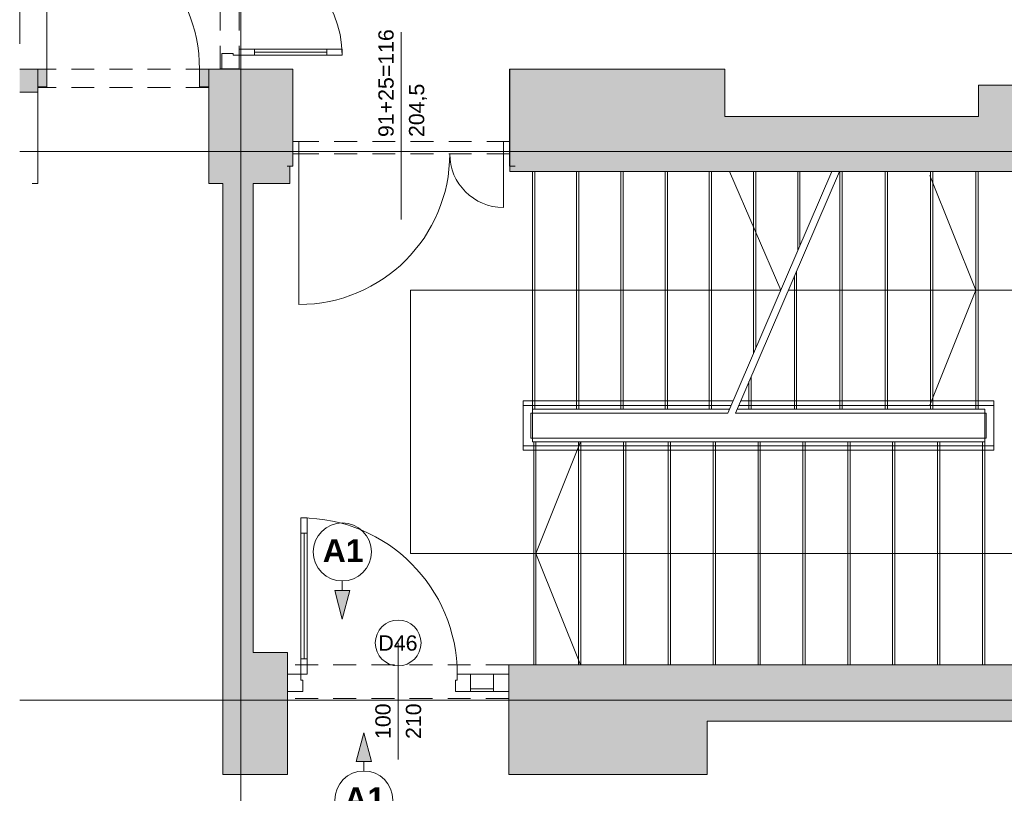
# Paper-space layout 'A-47 WYKOŃCZENIA ŚCIAN - PIĘTRO 2' of a CAD drawing. Header units: millimetres. Extents: x 0 to 500, y 0 to 350.
# Tile 14 of 17: x 327 to 391, y 123 to 173. Entities that reach past the tile are written whole.
import ezdxf
from ezdxf.xclip import XClip

# ---------------------------------------------------------------- set-up
doc = ezdxf.new("R2010")
doc.units = ezdxf.units.MM
doc.header["$MEASUREMENT"] = 0
doc.header["$XCLIPFRAME"] = 0
for name, pattern in [('DASHDOTX2', [1000, 500, -250, 0, -250]), ('GESTRICHELT2', [93.75, 62.5, -31.25]), ('Przer. długie kreski', [2.5, 1.5, -1]), ('PRZERYWANA_DU_A', [550, 350.0000000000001, -199.9999999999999])]:
    doc.linetypes.add(name, pattern=pattern)
for name, color, linetype, lineweight in [('0_Nr_pióra__2', 8, 'Continuous', 13), ('A__OKŁADZINY ŚCIAN_Nr_pióra__1', 7, 'Continuous', 20), ('A_ściany proj_Nr_pióra__1', 7, 'Continuous', 20), ('A_ściany_Nr_pióra__1', 7, 'Continuous', 20), ('Drzwi Archicad_Nr_pióra__1', 7, 'Continuous', 20), ('Drzwi Archicad_Nr_pióra__3', 252, 'Continuous', 13), ('Znaczniki drzwi Archicada_Nr_pióra__3', 252, 'Continuous', 13)]:
    doc.layers.add(name, color=color, linetype=linetype, lineweight=lineweight)
for name, color, linetype, lineweight, true_color in [('A__balustrada_Nr_pióra__161', 7, 'Continuous', 5, 0x949494), ('A_osie_Nr_pióra__16', 7, 'Continuous', 5, 0x0f0f0f), ('A_pochwyt_Nr_pióra__161', 7, 'Continuous', 5, 0x949494), ('A_schody_Nr_pióra__10', 7, 'Continuous', 13, 0x4b4b4b), ('A_schody_Nr_pióra__4', 7, 'Continuous', 18, 0x4b4b4b), ('A_ściany proj_Nr_pióra__21', 7, 'Continuous', 5, 0xb0b0b0), ('A_ściany_Nr_pióra__10', 7, 'Continuous', 13, 0x4b4b4b)]:
    doc.layers.add(name, color=color, linetype=linetype, lineweight=lineweight, true_color=true_color)
for name, color, linetype in [('A__OKŁADZINY ŚCIAN', 7, 'Continuous'), ('A_podrys', 7, 'Continuous'), ('A_ściany', 7, 'Continuous'), ('A_ściany proj', 7, 'Continuous'), ('Drzwi Archicad', 7, 'Continuous')]:
    doc.layers.add(name, color=color, linetype=linetype)
doc.styles.add('STYL_AUTOMATYCZNY_1', font='arial.ttf')
doc.styles.add('STYL_AUTOMATYCZNY_3', font='arial.ttf')
doc.styles.add('STYL_AUTOMATYCZNY_4', font='arial.ttf')
pattern_1 = [(0, (-1698.03436268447, -280.3356015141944), (0, 1), [0, -1])]

# ---------------------------------------------------------------- blocks, each defined once
blk = doc.blocks.new('Rysunek_2_2', base_point=(-1698.03436268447, -280.3356015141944))
at = {"layer": 'A__OKŁADZINY ŚCIAN', "linetype": 'Continuous', "lineweight": 0, "true_color": 0x000000}
for points in [[(347.9098145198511, 134.0666746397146), (348.4098145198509, 135.9326996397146), (347.409814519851, 135.9326996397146)], [(349.3193413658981, 126.6008407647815), (348.8193413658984, 124.7348157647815), (349.8193413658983, 124.7348157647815)]]:
    blk.add_hatch(color=18, dxfattribs=at).paths.add_polyline_path(points)
at = {"layer": 'A_ściany', "linetype": 'Continuous', "lineweight": 0, "true_color": 0x000000}
for points in [[(327.9507459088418, 170.1292317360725), (326.7655358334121, 170.1292317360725), (326.7655358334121, 168.6292328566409), (327.9507459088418, 168.6292328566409)], [(344.4607462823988, 170.1292325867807), (339.150746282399, 170.1292325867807), (339.150746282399, 162.6242325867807), (344.4607462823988, 162.6242325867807)], [(344.4607462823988, 163.7792325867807), (344.6707463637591, 163.7792325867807), (344.6707463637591, 170.1292325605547), (344.4607462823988, 170.1292325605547)], [(358.8707462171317, 163.7792325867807), (358.8807462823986, 163.7792325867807), (358.8807462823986, 170.1292325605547), (358.8707462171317, 170.1292325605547)], [(372.9807462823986, 170.1292325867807), (358.8807462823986, 170.1292325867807), (358.8807462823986, 163.4292325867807), (372.9807462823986, 163.4292325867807)], [(393.9607462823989, 169.0792325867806), (389.6107462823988, 169.0792325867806), (389.6107462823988, 163.4292325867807), (393.9607462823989, 163.4292325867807)], [(389.6107462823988, 167.0292325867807), (372.9807462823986, 167.0292325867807), (372.9807462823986, 163.4292325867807), (389.6107462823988, 163.4292325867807)], [(340.0707462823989, 162.6242325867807), (340.0707462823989, 131.8841310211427), (342.0707462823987, 131.8841310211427), (342.0707462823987, 162.6242325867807)], [(340.0707462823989, 123.8691310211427), (344.3207462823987, 123.8691310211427), (344.3207462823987, 131.8841310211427), (340.0707462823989, 131.8841310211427)], [(358.8207462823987, 123.8692325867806), (371.8207462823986, 123.8692325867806), (371.8207462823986, 131.0592325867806), (358.8207462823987, 131.0592325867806)], [(371.8207462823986, 127.3692325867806), (405.5507462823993, 127.3692325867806), (410.8307462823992, 131.0592325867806), (371.8207462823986, 131.0592325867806)]]:
    blk.add_hatch(color=18, dxfattribs=at).paths.add_polyline_path(points)
at = {"layer": 'A_ściany proj', "linetype": 'Continuous', "lineweight": 0, "true_color": 0x4b4b4b}
h = blk.add_hatch(dxfattribs=at)
h.set_pattern_fill('gypsum_0002', color=251, style=0, pattern_type=2)
h.set_pattern_definition(pattern_1)
h.paths.add_polyline_path([(339.9057462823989, 170.1292325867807), (340.0307463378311, 170.1292325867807), (340.0307463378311, 170.1592326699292), (339.9057462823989, 170.1592326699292)])
h = blk.add_hatch(dxfattribs=at)
h.set_pattern_fill('gypsum_0002', color=251, style=0, pattern_type=2)
h.set_pattern_definition(pattern_1)
h.paths.add_polyline_path([(340.1557463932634, 170.1592326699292), (340.0307463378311, 170.1592326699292), (340.0307463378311, 170.1292325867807), (340.1557463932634, 170.1292325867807)])
h = blk.add_hatch(dxfattribs=at)
h.set_pattern_fill('batt_insulation_0002', color=251, style=0, pattern_type=2)
h.set_pattern_definition([(60.00000000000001, (-1698.03436268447, -280.3356015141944), (-0.2598076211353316, 0.1499999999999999), []), (120, (-1698.03436268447, -280.3356015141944), (0.2598076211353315, 0.15), [])])
h.paths.add_polyline_path([(340.9057461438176, 170.1592326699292), (340.1557463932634, 170.1592326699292), (340.1557463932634, 170.1292325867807), (340.9057461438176, 170.1292325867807)])
h = blk.add_hatch(dxfattribs=at)
h.set_pattern_fill('gypsum_0002', color=251, style=0, pattern_type=2)
h.set_pattern_definition(pattern_1)
h.paths.add_polyline_path([(340.9057461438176, 170.1292325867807), (341.0307461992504, 170.1292325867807), (341.0307461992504, 170.1592326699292), (340.9057461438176, 170.1592326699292)])
h = blk.add_hatch(dxfattribs=at)
h.set_pattern_fill('gypsum_0002', color=251, style=0, pattern_type=2)
h.set_pattern_definition(pattern_1)
h.paths.add_polyline_path([(341.0307461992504, 170.1592326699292), (341.0307461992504, 170.1292325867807), (341.1557462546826, 170.1292325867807), (341.1557462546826, 170.1592326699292)])
at = {"layer": 'Drzwi Archicad', "linetype": 'Continuous', "lineweight": 0, "true_color": 0xfdfdfd}
for points in [[(327.9507462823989, 170.1292325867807), (327.9507462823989, 168.9792325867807), (328.5507462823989, 168.9792325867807), (328.5507462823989, 170.1292325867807)], [(339.150746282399, 168.9792325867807), (339.150746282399, 170.1292325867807), (338.5507462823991, 170.1292325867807), (338.5507462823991, 168.9792325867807)]]:
    blk.add_hatch(color=7, dxfattribs=at).paths.add_polyline_path(points)
at = {"layer": '0_Nr_pióra__2', "color": 8, "linetype": 'PRZERYWANA_DU_A', "lineweight": 13, "flags": 128}
blk.add_lwpolyline([(326.7655360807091, 262.5492325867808), (326.7655360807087, 103.7392325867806)], dxfattribs=at)
at = {"layer": 'A__balustrada_Nr_pióra__161', "color": 252, "linetype": 'Continuous', "lineweight": 5, "true_color": 0x949494}
for p, q in [((359.7707449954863, 145.1392311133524), (359.7707449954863, 148.379232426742)), ((359.7707449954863, 148.0792326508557), (373.3896352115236, 148.0792326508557)), ((373.8896338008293, 148.0792326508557), (390.6107474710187, 148.0792326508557)), ((390.6107474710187, 145.1392311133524), (390.6107474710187, 148.379232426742)), ((360.2707466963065, 147.5792340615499), (373.1742530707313, 147.5792340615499)), ((360.2707466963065, 145.9392325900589), (360.2707466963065, 147.5792340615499)), ((373.674251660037, 147.5792340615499), (390.1107457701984, 147.5792340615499)), ((390.1107457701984, 145.9392325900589), (390.1107457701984, 147.5792340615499)), ((360.2707466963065, 145.9392325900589), (390.1107457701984, 145.9392325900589)), ((359.7707449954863, 145.4392340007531), (390.6107474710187, 145.4392340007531))]:
    blk.add_line(p, q, dxfattribs=at)
at = {"layer": 'A__OKŁADZINY ŚCIAN_Nr_pióra__1', "color": 7, "linetype": 'Continuous', "lineweight": 20}
for p, q in [((347.9098137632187, 136.5666759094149), (347.9098137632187, 135.9326986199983)), ((347.409815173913, 135.9326986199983), (348.4098154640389, 135.9326986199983)), ((347.9098137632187, 134.066673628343), (347.409815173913, 135.9326986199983)), ((347.9098137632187, 134.066673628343), (348.4098154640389, 135.9326986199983)), ((349.3193422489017, 126.6008405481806), (348.8193405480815, 124.7348155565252)), ((349.3193422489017, 126.6008405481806), (349.8193408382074, 124.7348155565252)), ((349.8193408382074, 124.7348155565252), (348.8193405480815, 124.7348155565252)), ((349.3193422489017, 124.1008413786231), (349.3193422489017, 124.7348155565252))]:
    blk.add_line(p, q, dxfattribs=at)
for centre in [(347.9098145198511, 138.4695032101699), (349.3193413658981, 122.1980121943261)]:
    blk.add_circle(centre, 1.902828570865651, dxfattribs=at)
at = {"layer": 'A_osie_Nr_pióra__16', "color": 250, "linetype": 'DASHDOTX2', "lineweight": 5, "true_color": 0x0f0f0f}
for p, q in [((341.2627453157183, 248.1972071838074), (341.2627453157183, 98.73923322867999)), ((415.5796674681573, 164.7392300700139), (326.7655362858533, 164.7392300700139)), ((415.5796674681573, 128.7392361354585), (326.7655362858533, 128.7392361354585))]:
    blk.add_line(p, q, dxfattribs=at)
at = {"layer": 'A_pochwyt_Nr_pióra__161', "color": 252, "linetype": 'Continuous', "lineweight": 5, "true_color": 0x949494}
for p, q in [((359.7707449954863, 148.379232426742), (373.5188626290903, 148.379232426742)), ((374.0188643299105, 148.379232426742), (390.6107474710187, 148.379232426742)), ((359.7707449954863, 145.1392311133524), (390.6107474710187, 145.1392311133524))]:
    blk.add_line(p, q, dxfattribs=at)
at = {"layer": 'A_schody_Nr_pióra__10', "color": 251, "linetype": 'GESTRICHELT2', "lineweight": 13, "true_color": 0x4b4b4b}
for p, q in [((360.5207475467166, 163.4292325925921), (360.5207475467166, 147.8292318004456)), ((363.4177448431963, 163.4292325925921), (363.4177448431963, 147.8292318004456)), ((366.3147452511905, 163.4292325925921), (366.3147452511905, 147.8292318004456)), ((369.2117456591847, 163.4292325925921), (369.2117456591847, 147.8292318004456)), ((372.1087460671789, 163.4292325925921), (372.1087460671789, 147.8292318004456)), ((375.0057464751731, 163.4292325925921), (375.0057464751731, 151.8309567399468)), ((377.9027468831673, 163.4292325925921), (377.9027468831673, 158.5561996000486)), ((380.658745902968, 163.4292325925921), (380.658745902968, 147.8292318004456)), ((383.6327469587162, 163.4292325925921), (383.6327469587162, 147.8292318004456)), ((386.60674490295, 163.4292325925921), (386.60674490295, 147.8292318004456)), ((389.5807459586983, 163.4292325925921), (389.5807459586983, 147.8292318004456)), ((377.6847448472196, 156.889398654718), (377.6847448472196, 147.8292318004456)), ((374.7107469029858, 149.9854024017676), (374.7107469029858, 147.8292318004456)), ((360.4507478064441, 145.6892317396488), (360.4507478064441, 131.0592331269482)), ((363.391745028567, 145.6892317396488), (363.391745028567, 131.0592331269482)), ((366.3327453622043, 145.6892317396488), (366.3327453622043, 131.0592331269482)), ((369.2737456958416, 145.6892317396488), (369.2737456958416, 131.0592331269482)), ((372.2147460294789, 145.6892317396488), (372.2147460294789, 131.0592331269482)), ((375.1557463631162, 145.6892317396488), (375.1557463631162, 131.0592331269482)), ((378.0967466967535, 145.6892317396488), (378.0967466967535, 131.0592331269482)), ((381.0377470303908, 145.6892317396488), (381.0377470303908, 131.0592331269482)), ((383.9787473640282, 145.6892317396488), (383.9787473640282, 131.0592331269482)), ((386.9197476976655, 145.6892317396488), (386.9197476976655, 131.0592331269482)), ((389.8607449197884, 145.6892317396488), (389.8607449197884, 131.0592331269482))]:
    blk.add_line(p, q, dxfattribs=at)
at = {"layer": 'A_schody_Nr_pióra__4', "color": 251, "linetype": 'Continuous', "lineweight": 18, "true_color": 0x4b4b4b}
for p, q in [((360.3707476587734, 163.4292325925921), (360.3707476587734, 145.6892317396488)), ((363.2677449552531, 163.4292325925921), (363.2677449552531, 147.8292318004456)), ((366.1647453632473, 163.4292325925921), (366.1647453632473, 147.8292318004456)), ((369.0617457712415, 163.4292325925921), (369.0617457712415, 147.8292318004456)), ((371.9587461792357, 163.4292325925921), (371.9587461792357, 147.8292318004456)), ((373.1742530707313, 147.5792340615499), (380.0018803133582, 163.4292325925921)), ((373.2819425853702, 163.4292325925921), (376.6419114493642, 155.6292321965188)), ((373.674251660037, 147.5792340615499), (380.501878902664, 163.4292325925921)), ((374.8557465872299, 163.4292325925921), (374.8557465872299, 151.4827378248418)), ((377.7527469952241, 163.4292325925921), (377.7527469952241, 158.2079806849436)), ((380.5087460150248, 163.4292325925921), (380.5087460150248, 147.8292318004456)), ((383.4827470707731, 163.4292325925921), (383.4827470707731, 147.8292318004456)), ((386.456745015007, 163.4292325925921), (386.456745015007, 147.8292318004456)), ((389.4307460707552, 163.4292325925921), (389.4307460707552, 147.8292318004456)), ((386.4219178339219, 163.1562563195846), (389.4307460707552, 155.6292321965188)), ((377.5347449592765, 156.541179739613), (377.5347449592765, 147.8292318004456)), ((352.3707453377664, 155.6292321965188), (376.6419114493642, 155.6292321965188)), ((352.3707453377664, 138.3742324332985), (352.3707453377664, 155.6292321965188)), ((398.3246927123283, 155.6292321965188), (377.1419100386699, 155.6292321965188)), ((386.423573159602, 148.1062561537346), (389.4307460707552, 155.6292321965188)), ((374.5607470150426, 149.637186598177), (374.5607470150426, 147.8292318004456)), ((360.3707476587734, 147.8292318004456), (373.2819425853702, 147.8292318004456)), ((373.7819442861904, 147.8292318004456), (390.0107448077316, 147.8292318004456)), ((390.0107448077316, 147.8292318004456), (390.0107448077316, 131.0592331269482)), ((390.0107448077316, 145.6892317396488), (360.3707476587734, 145.6892317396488)), ((360.6007476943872, 145.6892317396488), (360.6007476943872, 131.0592331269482)), ((363.5247840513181, 145.6892317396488), (360.6007476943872, 138.3742324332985)), ((363.5417449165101, 145.6892317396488), (363.5417449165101, 131.0592331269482)), ((366.4827452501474, 145.6892317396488), (366.4827452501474, 131.0592331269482)), ((369.4237455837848, 145.6892317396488), (369.4237455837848, 131.0592331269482)), ((372.3647459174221, 145.6892317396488), (372.3647459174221, 131.0592331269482)), ((375.3057462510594, 145.6892317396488), (375.3057462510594, 131.0592331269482)), ((378.2467465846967, 145.6892317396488), (378.2467465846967, 131.0592331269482)), ((381.187746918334, 145.6892317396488), (381.187746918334, 131.0592331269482)), ((384.1287472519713, 145.6892317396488), (384.1287472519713, 131.0592331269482)), ((387.0697475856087, 145.6892317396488), (387.0697475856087, 131.0592331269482)), ((352.3707453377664, 138.3742324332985), (398.3246927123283, 138.3742324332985)), ((363.5248213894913, 131.0592331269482), (360.6007476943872, 138.3742324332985))]:
    blk.add_line(p, q, dxfattribs=at)
at = {"layer": 'A_ściany proj_Nr_pióra__1', "color": 7, "linetype": 'Continuous', "lineweight": 20, "flags": 128}
blk.add_lwpolyline([(339.9057462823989, 170.1592326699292), (339.9057462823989, 170.1292325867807)], dxfattribs=at)
at = {"layer": 'A_ściany proj_Nr_pióra__21', "color": 253, "linetype": 'Continuous', "lineweight": 5, "true_color": 0xb0b0b0}
for p, q in [((340.0057456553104, 170.1592329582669), (339.9057478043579, 170.1592329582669)), ((340.0307466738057, 170.1592329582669), (340.0057456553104, 170.1592329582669)), ((340.0307466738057, 170.1592329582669), (340.0307466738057, 170.1292317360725)), ((340.1557455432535, 170.1592329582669), (340.0307466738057, 170.1592329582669)), ((340.1557455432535, 170.1592329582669), (340.1557455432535, 170.1292317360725)), ((340.9057449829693, 170.1592329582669), (340.1557455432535, 170.1592329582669)), ((340.9057449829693, 170.1292317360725), (340.9057449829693, 170.1592329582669)), ((341.0307469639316, 170.1592329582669), (340.9057449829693, 170.1592329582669)), ((341.0307469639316, 170.1292317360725), (341.0307469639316, 170.1592329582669)), ((341.1557458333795, 170.1592329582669), (341.0307469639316, 170.1592329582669))]:
    blk.add_line(p, q, dxfattribs=at)
at = {"layer": 'A_ściany proj_Nr_pióra__21', "color": 253, "linetype": 'Continuous', "lineweight": 5, "true_color": 0xb0b0b0, "flags": 128}
for points in [[(339.9057462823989, 170.1292325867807), (340.0307462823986, 170.1292325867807)], [(340.0307462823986, 170.1292325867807), (340.1557462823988, 170.1292325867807)], [(340.1557462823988, 170.1292325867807), (340.9057462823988, 170.1292325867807)], [(340.9057462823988, 170.1292325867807), (341.0307462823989, 170.1292325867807)], [(341.0307462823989, 170.1292325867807), (341.1557462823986, 170.1292325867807)]]:
    blk.add_lwpolyline(points, dxfattribs=at)
at = {"layer": 'A_ściany_Nr_pióra__1', "color": 7, "linetype": 'Continuous', "lineweight": 20}
for p, q in [((327.9507461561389, 170.1292317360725), (327.4807456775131, 170.1292317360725)), ((327.9507461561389, 170.1292317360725), (327.9507461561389, 168.9792315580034)), ((339.1507450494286, 170.1292317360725), (339.6207455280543, 170.1292317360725)), ((339.1507450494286, 170.1292317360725), (339.1507450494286, 168.9792315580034)), ((344.67074590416, 170.1292317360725), (344.3007463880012, 170.1292317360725)), ((344.67074590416, 165.3792311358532), (344.67074590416, 170.1292317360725)), ((358.8707456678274, 170.1292317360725), (359.2407451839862, 170.1292317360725)), ((358.8707456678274, 165.3792311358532), (358.8707456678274, 170.1292317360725)), ((327.9507461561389, 168.9792315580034), (327.9507461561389, 162.624234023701)), ((339.1507450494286, 168.9792315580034), (339.1507450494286, 162.624234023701)), ((344.67074590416, 164.5792327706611), (344.67074590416, 165.3792311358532)), ((358.8707456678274, 164.5792327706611), (358.8707456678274, 165.3792311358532)), ((344.67074590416, 163.7792312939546), (344.67074590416, 164.5792327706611)), ((344.67074590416, 163.7792312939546), (344.67074590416, 164.5792327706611)), ((358.8707456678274, 163.7792312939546), (358.8707456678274, 164.5792327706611)), ((358.8707456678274, 163.7792312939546), (358.8707456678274, 164.5792327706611)), ((344.67074590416, 163.7792312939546), (344.3007463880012, 163.7792312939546)), ((358.8707456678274, 163.7792312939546), (359.2407451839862, 163.7792312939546)), ((327.9507461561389, 162.624234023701), (327.58074663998, 162.624234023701)), ((339.1507450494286, 162.624234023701), (339.5207476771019, 162.624234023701)), ((344.3207472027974, 131.0592331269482), (344.3207472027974, 130.4592335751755)), ((358.8207467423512, 131.0592331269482), (358.8207467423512, 130.4592335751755)), ((344.3207472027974, 130.4592335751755), (344.3207472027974, 129.3092333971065)), ((358.8207467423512, 130.4592335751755), (358.8207467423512, 129.3092333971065)), ((344.3207472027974, 129.3092333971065), (344.3207472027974, 128.8592337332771)), ((358.8207467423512, 129.3092333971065), (358.8207467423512, 128.8592337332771))]:
    blk.add_line(p, q, dxfattribs=at)
at = {"layer": 'A_ściany_Nr_pióra__1', "color": 7, "linetype": 'Continuous', "lineweight": 20, "flags": 128}
for points in [[(327.9507462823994, 170.1292325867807), (326.7655360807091, 170.1292325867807)], [(327.9507462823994, 168.6292325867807), (327.9507462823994, 170.1292325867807)], [(344.4607462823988, 170.1292325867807), (339.150746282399, 170.1292325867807)], [(344.6707463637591, 170.1292325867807), (344.4607462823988, 170.1292325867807)], [(358.8807462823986, 163.7792325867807), (358.8807462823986, 170.1292325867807)], [(372.9807462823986, 170.1292325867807), (358.8807462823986, 170.1292325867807)], [(358.8807462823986, 170.1292325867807), (358.8807462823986, 163.4292325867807)], [(372.9807462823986, 167.0292325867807), (372.9807462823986, 170.1292325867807)], [(393.9607462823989, 169.0792325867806), (389.6107462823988, 169.0792325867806)], [(389.6107462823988, 169.0792325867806), (389.6107462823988, 167.0292325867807)], [(326.7655360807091, 168.6292325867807), (327.9507462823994, 168.6292325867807)], [(389.6107462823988, 167.0292325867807), (372.9807462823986, 167.0292325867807)], [(344.4607462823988, 163.7792325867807), (344.6707463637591, 163.7792325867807)], [(344.4607462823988, 162.6242325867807), (344.4607462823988, 163.7792325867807)], [(358.8707462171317, 163.7792325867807), (358.8807462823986, 163.7792325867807)], [(358.8807462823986, 163.4292325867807), (372.9807462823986, 163.4292325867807)], [(372.9807462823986, 163.4292325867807), (389.6107462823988, 163.4292325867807)], [(389.6107462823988, 163.4292325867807), (393.9607462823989, 163.4292325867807)], [(339.150746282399, 162.6242325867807), (340.0707462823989, 162.6242325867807)], [(340.0707462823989, 162.6242325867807), (340.0707462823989, 131.8841310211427)], [(342.0707462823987, 162.6242325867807), (344.4607462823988, 162.6242325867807)], [(342.0707462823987, 131.8841310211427), (342.0707462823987, 162.6242325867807)], [(340.0707462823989, 131.8841310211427), (340.0707462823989, 123.8691310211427)], [(344.3207462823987, 131.8841310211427), (342.0707462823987, 131.8841310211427)], [(344.3207462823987, 123.8691310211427), (344.3207462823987, 131.8841310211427)], [(371.8207462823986, 131.0592325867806), (358.8207462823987, 131.0592325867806)], [(405.8107462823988, 131.0592325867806), (371.8207462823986, 131.0592325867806)], [(358.8207462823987, 128.8592325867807), (358.8207462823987, 123.8692325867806)], [(371.8207462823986, 123.8692325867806), (371.8207462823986, 127.3692325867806)], [(371.8207462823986, 127.3692325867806), (405.5507462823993, 127.3692325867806)], [(340.0707462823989, 123.8691310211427), (344.3207462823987, 123.8691310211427)], [(358.8207462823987, 123.8692325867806), (371.8207462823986, 123.8692325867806)]]:
    blk.add_lwpolyline(points, dxfattribs=at)
at = {"layer": 'A_ściany_Nr_pióra__10', "color": 251, "linetype": 'Przer. długie kreski', "lineweight": 13, "true_color": 0x4b4b4b}
for p, q in [((339.1507450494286, 170.1292317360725), (327.9507461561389, 170.1292317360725)), ((339.1507450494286, 168.9292326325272), (327.9507461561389, 168.9292326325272)), ((358.8807460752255, 165.3792311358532), (344.7107475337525, 165.3792311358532)), ((358.8807460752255, 164.5792327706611), (344.7107475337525, 164.5792327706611))]:
    blk.add_line(p, q, dxfattribs=at)
at = {"layer": 'Drzwi Archicad_Nr_pióra__1', "color": 7, "linetype": 'Continuous', "lineweight": 20}
for p, q in [((328.5507457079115, 170.1292317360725), (328.5507457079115, 180.1292315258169)), ((327.9507461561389, 170.1292317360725), (327.4807456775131, 170.1292317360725)), ((327.9507461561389, 170.1292317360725), (327.4807456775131, 170.1292317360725)), ((327.9507461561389, 170.1292317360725), (328.5507457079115, 170.1292317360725)), ((327.9507461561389, 168.9792315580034), (327.9507461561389, 170.1292317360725)), ((327.9507461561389, 170.1292317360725), (327.9507461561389, 168.9792315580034)), ((327.9507461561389, 170.1292317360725), (327.9507461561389, 168.9792315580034)), ((328.5507457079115, 170.1292317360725), (328.5507457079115, 168.9792315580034)), ((338.550745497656, 168.9792315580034), (338.550745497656, 170.1292317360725)), ((338.550745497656, 170.1292317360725), (339.1507450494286, 170.1292317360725)), ((339.1507450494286, 170.1292317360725), (339.1507450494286, 168.9792315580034)), ((339.1507450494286, 170.1292317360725), (339.1507450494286, 168.9792315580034)), ((339.1507450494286, 170.1292317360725), (339.1507450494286, 168.9792315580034)), ((339.1507450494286, 170.1292317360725), (339.6207455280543, 170.1292317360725)), ((339.1507450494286, 170.1292317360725), (339.6207455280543, 170.1292317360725)), ((344.67074590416, 170.1292317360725), (344.3007463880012, 170.1292317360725)), ((344.67074590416, 170.1292317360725), (344.3007463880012, 170.1292317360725)), ((344.67074590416, 165.3792311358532), (344.67074590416, 170.1292317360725)), ((344.67074590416, 165.3792311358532), (344.67074590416, 170.1292317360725)), ((358.8707456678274, 165.3792311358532), (358.8707456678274, 170.1292317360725)), ((358.8707456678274, 165.3792311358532), (358.8707456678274, 170.1292317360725)), ((358.8707456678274, 170.1292317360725), (359.2407451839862, 170.1292317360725)), ((358.8707456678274, 170.1292317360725), (359.2407451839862, 170.1292317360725)), ((328.5507457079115, 168.9792315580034), (327.9507461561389, 168.9792315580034)), ((327.9507461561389, 168.9792315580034), (327.9507461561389, 162.624234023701)), ((327.9507461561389, 168.9792315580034), (327.9507461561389, 162.624234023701)), ((339.1507450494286, 168.9792315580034), (338.550745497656, 168.9792315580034)), ((339.1507450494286, 168.9792315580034), (339.1507450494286, 162.624234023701)), ((339.1507450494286, 168.9792315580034), (339.1507450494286, 162.624234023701)), ((345.0707466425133, 165.3792311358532), (344.67074590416, 165.3792311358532)), ((344.67074590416, 165.3792311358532), (344.67074590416, 164.5792327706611)), ((344.67074590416, 164.5792327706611), (344.67074590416, 165.3792311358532)), ((344.67074590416, 164.5792327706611), (344.67074590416, 165.3792311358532)), ((345.0707466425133, 164.5792327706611), (345.0707466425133, 165.3792311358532)), ((358.8707456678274, 165.3792311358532), (358.4707449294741, 165.3792311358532)), ((358.4707449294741, 165.3792311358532), (358.4707449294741, 164.5792327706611)), ((358.8707456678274, 164.5792327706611), (358.8707456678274, 165.3792311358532)), ((358.8707456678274, 164.5792327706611), (358.8707456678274, 165.3792311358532)), ((358.8707456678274, 164.5792327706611), (358.8707456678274, 165.3792311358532)), ((344.67074590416, 164.5792327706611), (345.0707466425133, 164.5792327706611)), ((344.67074590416, 163.7792312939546), (344.67074590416, 164.5792327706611)), ((344.67074590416, 163.7792312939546), (344.67074590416, 164.5792327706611)), ((344.67074590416, 163.7792312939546), (344.67074590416, 164.5792327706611)), ((345.0707466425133, 164.5792327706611), (345.0707466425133, 154.6992316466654)), ((358.4707449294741, 164.5792327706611), (358.8707456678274, 164.5792327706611)), ((358.4707449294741, 164.5792327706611), (358.4707449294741, 161.0592324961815)), ((358.8707456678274, 163.7792312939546), (358.8707456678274, 164.5792327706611)), ((358.8707456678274, 163.7792312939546), (358.8707456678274, 164.5792327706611)), ((358.8707456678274, 163.7792312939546), (358.8707456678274, 164.5792327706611)), ((344.67074590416, 163.7792312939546), (344.3007463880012, 163.7792312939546)), ((344.67074590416, 163.7792312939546), (344.3007463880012, 163.7792312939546)), ((358.8707456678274, 163.7792312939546), (359.2407451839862, 163.7792312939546)), ((358.8707456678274, 163.7792312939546), (359.2407451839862, 163.7792312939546)), ((327.9507461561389, 162.624234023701), (327.58074663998, 162.624234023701)), ((327.9507461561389, 162.624234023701), (327.58074663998, 162.624234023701)), ((339.1507450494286, 162.624234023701), (339.5207476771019, 162.624234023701)), ((339.1507450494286, 162.624234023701), (339.5207476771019, 162.624234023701))]:
    blk.add_line(p, q, dxfattribs=at)
for centre, radius, start, end in [((328.5507462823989, 170.1292325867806), 9.999999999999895, 0, 90), ((345.0707462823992, 164.5792325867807), 9.879999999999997, 270, 0), ((358.470746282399, 164.5792325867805), 3.519999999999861, 180, 270)]:
    blk.add_arc(centre, radius, start, end, dxfattribs=at)
at = {"layer": 'Drzwi Archicad_Nr_pióra__3', "color": 252, "linetype": 'Przer. długie kreski', "lineweight": 13}
for p, q in [((339.9057478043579, 170.1592329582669), (339.9057478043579, 189.65923394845)), ((341.1557458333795, 170.1592329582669), (341.1557458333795, 189.65923394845)), ((358.8207467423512, 131.0592331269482), (344.3207472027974, 131.0592331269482)), ((358.8207467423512, 128.8592337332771), (344.3207472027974, 128.8592337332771))]:
    blk.add_line(p, q, dxfattribs=at)
at = {"layer": 'Drzwi Archicad_Nr_pióra__3', "color": 252, "linetype": 'Continuous', "lineweight": 13}
for p, q in [((340.0057456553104, 171.1592332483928), (340.7557450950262, 171.1592332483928)), ((340.0057456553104, 170.1592329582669), (340.0057456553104, 171.1592332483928)), ((340.7557450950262, 171.1592332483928), (340.7557450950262, 171.0392314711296)), ((340.7557450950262, 171.0392314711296), (341.1557458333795, 171.0392314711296)), ((341.1557458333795, 171.4392322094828), (342.1557461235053, 171.4392322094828)), ((341.1557458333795, 171.0392314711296), (341.1557458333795, 171.4392322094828)), ((341.1557458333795, 171.0392314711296), (341.1557458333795, 170.1592329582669)), ((342.1557461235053, 171.0392314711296), (341.1557458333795, 171.0392314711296)), ((342.1557461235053, 171.4392322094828), (342.1557461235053, 171.0392314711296)), ((346.8957463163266, 171.2392333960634), (342.1557461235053, 171.2392333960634)), ((346.8957463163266, 171.0392314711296), (346.8957463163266, 171.4392322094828)), ((346.8957463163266, 171.4392322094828), (347.8957466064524, 171.4392322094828)), ((347.8957466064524, 171.0392314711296), (346.8957463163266, 171.0392314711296)), ((347.8957466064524, 171.4392322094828), (347.8957466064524, 171.0392314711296)), ((340.0057456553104, 170.1592329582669), (339.9057478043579, 170.1592329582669)), ((341.1557458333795, 170.1592329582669), (340.0057456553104, 170.1592329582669)), ((340.0307466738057, 170.1592329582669), (340.0057456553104, 170.1592329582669)), ((340.0307466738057, 170.1592329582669), (340.0057456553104, 170.1592329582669)), ((340.1557455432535, 170.1592329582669), (340.0307466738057, 170.1592329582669)), ((340.1557455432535, 170.1592329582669), (340.0307466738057, 170.1592329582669)), ((340.9057449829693, 170.1592329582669), (340.1557455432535, 170.1592329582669)), ((340.9057449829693, 170.1592329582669), (340.1557455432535, 170.1592329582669)), ((341.0307469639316, 170.1592329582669), (340.9057449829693, 170.1592329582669)), ((341.0307469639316, 170.1592329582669), (340.9057449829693, 170.1592329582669)), ((341.1557458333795, 170.1592329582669), (341.0307469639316, 170.1592329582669)), ((341.1557458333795, 170.1592329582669), (341.0307469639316, 170.1592329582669)), ((345.2007457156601, 140.6992338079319), (345.2007457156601, 139.6992335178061)), ((345.6007464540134, 140.6992338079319), (345.2007457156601, 140.6992338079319)), ((345.6007464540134, 139.6992335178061), (345.6007464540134, 140.6992338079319)), ((345.2007457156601, 139.6992335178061), (345.6007464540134, 139.6992335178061)), ((345.400747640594, 139.6992335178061), (345.400747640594, 131.4592338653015)), ((344.3207472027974, 131.0592331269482), (344.3207472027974, 130.4592335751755)), ((345.6007464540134, 131.4592338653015), (345.2007457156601, 131.4592338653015)), ((345.2007457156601, 131.4592338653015), (345.2007457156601, 130.4592335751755)), ((345.6007464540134, 130.4592335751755), (345.6007464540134, 131.4592338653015)), ((358.8207467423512, 131.0592331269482), (358.8207467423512, 130.4592335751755)), ((344.3207472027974, 129.3092333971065), (344.3207472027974, 130.4592335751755)), ((344.3207472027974, 130.4592335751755), (345.2007457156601, 130.4592335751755)), ((344.3207472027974, 130.4592335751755), (344.3207472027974, 129.3092333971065)), ((344.3207472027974, 130.4592335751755), (344.3207472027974, 129.3092333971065)), ((345.2007457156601, 130.4592335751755), (345.2007457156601, 130.0592328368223)), ((345.2007457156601, 130.4592335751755), (345.6007464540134, 130.4592335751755)), ((355.4407459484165, 130.0592328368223), (355.4407459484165, 130.4592335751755)), ((355.4407459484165, 130.4592335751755), (356.3207475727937, 130.4592335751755)), ((356.3207475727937, 130.4592335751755), (356.3207475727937, 129.3092333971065)), ((357.8207464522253, 130.4592335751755), (356.3207475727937, 130.4592335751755)), ((356.3207475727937, 130.4592335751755), (356.3207475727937, 129.3092333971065)), ((356.3207475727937, 130.4592335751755), (357.8207464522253, 130.4592335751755)), ((357.8207464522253, 129.3092333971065), (357.8207464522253, 130.4592335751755)), ((357.8207464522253, 130.4592335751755), (358.8207467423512, 130.4592335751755)), ((357.8207464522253, 129.3092333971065), (357.8207464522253, 130.4592335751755)), ((358.8207467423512, 130.4592335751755), (358.8207467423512, 129.3092333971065)), ((358.8207467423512, 130.4592335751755), (358.8207467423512, 129.3092333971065)), ((358.8207467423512, 130.4592335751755), (358.8207467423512, 129.3092333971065)), ((345.2007457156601, 130.0592328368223), (345.3207474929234, 130.0592328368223)), ((345.3207474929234, 130.0592328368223), (345.3207474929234, 129.3092333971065)), ((355.3207472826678, 129.3092333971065), (355.3207472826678, 130.0592328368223)), ((355.3207472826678, 130.0592328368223), (355.4407459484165, 130.0592328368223)), ((345.3207474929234, 129.3092333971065), (344.3207472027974, 129.3092333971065)), ((344.3207472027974, 129.3092333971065), (344.3207472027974, 128.8592337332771)), ((356.3207475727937, 129.3092333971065), (355.3207472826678, 129.3092333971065)), ((357.8207464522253, 129.4892313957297), (356.3207475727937, 129.4892313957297)), ((356.3207475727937, 129.3092333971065), (357.8207464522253, 129.3092333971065)), ((358.8207467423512, 129.3092333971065), (357.8207464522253, 129.3092333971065)), ((358.8207467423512, 129.3092333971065), (358.8207467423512, 128.8592337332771))]:
    blk.add_line(p, q, dxfattribs=at)
at = {"layer": 'Drzwi Archicad_Nr_pióra__3', "color": 252, "linetype": 'Continuous', "lineweight": 13, "flags": 128}
for points in [[(346.8957462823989, 171.2392325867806), (342.1557462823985, 171.2392325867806), (342.1557462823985, 171.4392325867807), (346.8957462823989, 171.4392325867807)], [(346.8957462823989, 171.0392325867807), (342.1557462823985, 171.0392325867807), (342.1557462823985, 171.2392325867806), (346.8957462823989, 171.2392325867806)], [(345.2007462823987, 139.6992325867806), (345.2007462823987, 131.4592325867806), (345.4007462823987, 131.4592325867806), (345.4007462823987, 139.6992325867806)], [(345.4007462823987, 139.6992325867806), (345.4007462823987, 131.4592325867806), (345.6007462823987, 131.4592325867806), (345.6007462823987, 139.6992325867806)]]:
    blk.add_lwpolyline(points, close=True, dxfattribs=at)
at = {"layer": 'Drzwi Archicad_Nr_pióra__3', "color": 252, "linetype": 'Continuous', "lineweight": 13}
for centre, radius in [((341.1557462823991, 171.0392325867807), 6.74000000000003), ((345.2007462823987, 130.4592325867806), 10.24000000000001)]:
    blk.add_arc(centre, radius, 0, 90, dxfattribs=at)
at = {"layer": 'Znaczniki drzwi Archicada_Nr_pióra__3', "color": 252, "linetype": 'Continuous', "lineweight": 13}
for p, q in [((351.7707457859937, 160.2746890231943), (351.7707457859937, 172.5683167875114)), ((351.5707469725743, 132.5007604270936), (351.5707469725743, 124.8592325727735))]:
    blk.add_line(p, q, dxfattribs=at)
at = {"layer": 'Znaczniki drzwi Archicada_Nr_pióra__3', "color": 252, "linetype": 'Continuous', "lineweight": 13, "flags": 128}
blk.add_lwpolyline([(353.0707462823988, 132.5007611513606, 0.9999999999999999), (350.0707462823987, 132.5007611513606, 0.9999999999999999)], format="xyb", close=True, dxfattribs=at)
at = {"layer": 'A__OKŁADZINY ŚCIAN_Nr_pióra__1', "color": 7, "linetype": 'Continuous', "lineweight": 20, "char_height": 1.5, "attachment_point": 4, "style": 'STYL_AUTOMATYCZNY_3'}
for insert in [(346.6275245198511, 138.5552210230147), (348.0370513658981, 122.2837300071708)]:
    blk.add_mtext('\\A1;{\\pql;\\fArial|b1|i0|c238|p0;\\W1.000000;A1}', dxfattribs=dict(at, insert=insert))
at = {"layer": 'Znaczniki drzwi Archicada_Nr_pióra__3', "color": 252, "linetype": 'Continuous', "lineweight": 13, "char_height": 1, "attachment_point": 7}
for s, insert, rotation, style in [('\\A1;{\\pql;\\pt1;\\fArial|b0|i0|c238|p0;\\W1.000000;91+25=116}', (351.2874859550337, 165.6809680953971), 89.99999999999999, 'STYL_AUTOMATYCZNY_1'), ('\\A1;{\\pql;\\pt1;\\fArial|b0|i0|c238|p0;\\W1.000000;204,5}', (353.4649413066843, 165.6809680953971), 89.99999999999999, 'STYL_AUTOMATYCZNY_1'), ('\\A1;{\\pql;\\fArial CE|b0|i0|c238|p0;\\W1.000000;100}', (351.0879726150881, 126.2037625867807), 90, 'STYL_AUTOMATYCZNY_4'), ('\\A1;{\\pql;\\fArial CE|b0|i0|c238|p0;\\W1.000000;210}', (353.0879726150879, 126.2037625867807), 90, 'STYL_AUTOMATYCZNY_4')]:
    blk.add_mtext(s, dxfattribs=dict(at, insert=insert, rotation=rotation, style=style))
at = {"layer": 'Znaczniki drzwi Archicada_Nr_pióra__3', "color": 252, "linetype": 'Continuous', "lineweight": 13, "insert": (350.2758212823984, 131.9835348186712), "char_height": 1, "attachment_point": 7, "style": 'STYL_AUTOMATYCZNY_4'}
blk.add_mtext('\\A1;{\\pql;\\fArial CE|b0|i0|c238|p0;\\W1.000000;D46}', dxfattribs=at)

psp = doc.layouts.new('A-47 WYKOŃCZENIA ŚCIAN - PIĘTRO 2')

# ---------------------------------------------------------------- block references
at = {"layer": 'A_podrys', "color": 37, "linetype": 'Continuous', "lineweight": 5, "true_color": 0x656532}
ref = psp.add_blockref('Rysunek_2_2', (-1698.03436268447, -280.3356015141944), dxfattribs=at)
XClip(ref).set_block_clipping_path([(326.7655360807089, 98.73923258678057), (441.8307462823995, 307.5492325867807)])

doc.saveas('drawing.dxf')
